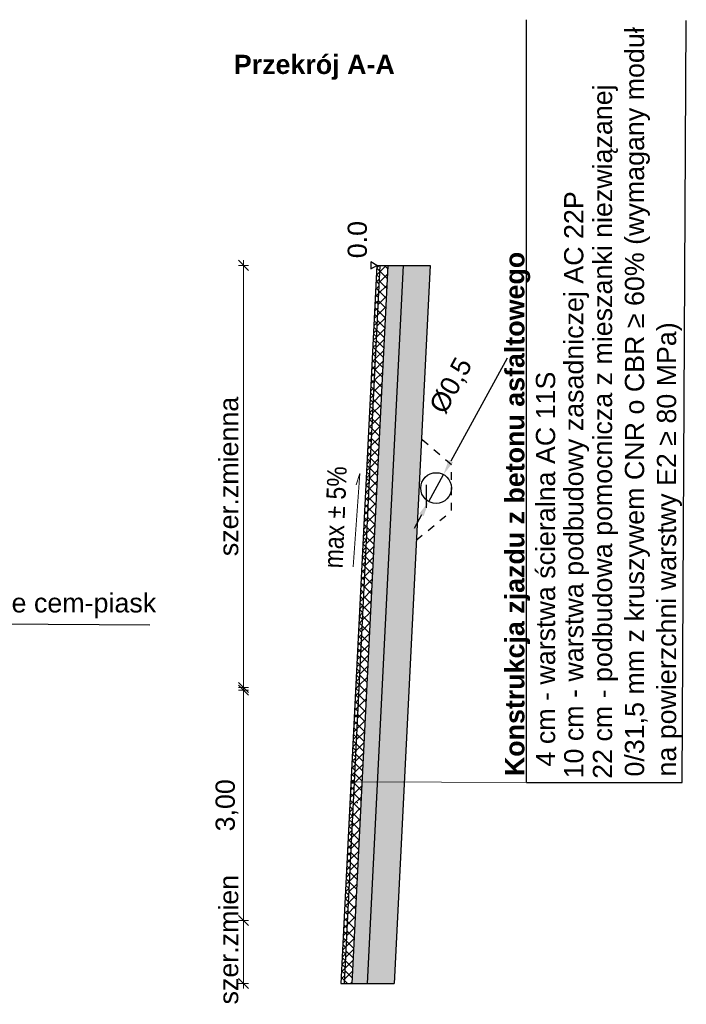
# Model space of a CAD drawing. Header units: metres. Extents: x -854 to 2789, y -128 to 3826.
# Tile 17 of 21: x 406 to 414, y 43 to 56. Entities that reach past the tile are written whole.
import ezdxf
from ezdxf.enums import TextEntityAlignment as Align

# ---------------------------------------------------------------- set-up
doc = ezdxf.new("R2010")
doc.units = ezdxf.units.M
doc.linetypes.add('CIĄGŁA', pattern=[0])
doc.linetypes.add('DASHED', pattern=[0.75, 0.5, -0.25])
for name, color, linetype, lineweight in [('A opisy', 7, 'CIĄGŁA', 13), ('ACODR', 7, 'Continuous', 18), ('D_3_KRESKOWANIE', 7, 'Continuous', 0), ('D_3_WYMIAROWANIE', 7, 'Continuous', 0), ('HATCHE', 7, 'Continuous', 13), ('KRAWĘŻNIK', 7, 'Continuous', 30), ('opis warstw', 7, 'Continuous', 0), ('T.M.wymiary', 7, 'Continuous', 0)]:
    doc.layers.add(name, color=color, linetype=linetype, lineweight=lineweight)
doc.layers.add('OPISY_I_WYMIARY', color=7, linetype='Continuous')
doc.styles.add('opisy', font='arial.ttf', dxfattribs={"height": 0.175})
doc.styles.add('Style-Arial', font='arial.ttf')
doc.styles.add('wym 1do50', font='arial.ttf', dxfattribs={"height": 0.175})
doc.styles.add('WYMIARY', font='geniso.shx', dxfattribs={"width": 0.8})
doc.dimstyles.new('Podstawowy_0_5', dxfattribs={"dimtxt": 0.1, "dimasz": 0.05, "dimexe": 0.1, "dimexo": 0.25, "dimgap": 0.1, "dimtad": 1, "dimzin": 0, "dimdsep": 46, "dimtxsty": 'WYMIARY', "dimblk": 'ARCHTICK', "dimcen": 0.09, "dimclrt": 2, "dimadec": 0, "dimazin": 0, "dimtfac": 1, "dimtofl": 0, "dimtmove": 0, "dimatfit": 3, "dimldrblk": 'ARCHTICK', "dimfxl": 0.7, "dimfxlon": 1, "dimtolj": 1, "dimtzin": 0, "dimarcsym": 0})
doc.dimstyles.new('wym_500', dxfattribs={"dimtxt": 1.5, "dimasz": 1.5, "dimexe": 0.5, "dimexo": 1, "dimgap": 0.5, "dimtad": 1, "dimrnd": 0.01, "dimzin": 1, "dimtxsty": 'Style-Arial', "dimblk": 'OBLIQUE', "dimcen": 1.5, "dimadec": 0, "dimazin": 0, "dimtfac": 1, "dimtmove": 1, "dimatfit": 3, "dimfxl": 1, "dimarcsym": 0})
doc.dimstyles.new('Wymiar_1 50', dxfattribs={"dimtxt": 0.175, "dimasz": 0.013125, "dimexe": 0.0175, "dimexo": 2.275, "dimgap": 0.065625, "dimtad": 1, "dimzin": 0, "dimtxsty": 'wym 1do50', "dimblk": 'znacznik wymiaru', "dimcen": 0.3, "dimse1": 1, "dimse2": 1, "dimadec": 0, "dimazin": 0, "dimtfac": 1, "dimtmove": 1, "dimatfit": 2, "dimfxl": 1, "dimtzin": 0, "dimlwd": -1, "dimlwe": 0, "dimarcsym": 0})
pattern_1 = [(135, (0, 0), (-0.06735192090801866, -0.06735192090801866), []), (225, (0, 0), (0.06735192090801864, -0.06735192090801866), [])]

# ---------------------------------------------------------------- blocks, each defined once
blk = doc.blocks.new('znacznik wymiaru')
at = {"color": 7}
for p, q in [((-5, -5), (5, 5)), ((-5, 0), (0, 0)), ((0, 5), (0, -5)), ((5, 0), (0, 0))]:
    blk.add_line(p, q, dxfattribs=at)
blk = doc.blocks.new('*D145')
at = {"layer": 'D_3_WYMIAROWANIE', "color": 0, "linetype": 'Continuous', "transparency": 16777216}
blk.add_line((408.5316193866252, 52.33085841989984), (408.5316193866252, 46.85710841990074), dxfattribs=at)
at = {"layer": 'Defpoints', "color": 0, "linetype": 'Continuous', "transparency": 16777216}
for p in [(405.401248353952, 52.34398341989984), (405.401248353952, 46.84398341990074), (408.5316193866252, 46.84398341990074)]:
    blk.add_point(p, dxfattribs=at)
at = {"layer": 'D_3_WYMIAROWANIE', "color": 0, "linetype": 'Continuous', "transparency": 16777216, "xscale": 0.013125, "yscale": 0.013125, "zscale": 0.013125}
for p, rotation in [((408.5316193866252, 52.34398341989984), 90), ((408.5316193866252, 46.84398341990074), 270)]:
    blk.add_blockref('znacznik wymiaru', p, dxfattribs=dict(at, rotation=rotation))
at = {"layer": 'D_3_WYMIAROWANIE', "color": 0, "linetype": 'Continuous', "transparency": 16777216, "insert": (408.3389481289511, 49.59398341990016), "char_height": 0.175, "attachment_point": 5, "rotation": 90, "style": 'wym 1do50'}
blk.add_mtext('{\\H1.42857x;szer.zmienna}', dxfattribs=at)
blk = doc.blocks.new('*D159')
at = {"layer": 'Defpoints', "color": 0, "transparency": 16777216}
for p in [(411.1335096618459, 49.61911529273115), (410.9417379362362, 49.26808309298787)]:
    blk.add_point(p, dxfattribs=at)
at = {"layer": 'T.M.wymiary', "color": 0, "lineweight": -2, "transparency": 16777216}
for p, q in [((411.9624547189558, 51.13647352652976), (411.2293955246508, 49.79463139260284)), ((410.9417379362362, 49.26808309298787), (411.1335096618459, 49.61911529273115)), ((410.8458520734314, 49.09256699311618), (410.7499662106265, 48.91705089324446))]:
    blk.add_line(p, q, dxfattribs=at)
at = {"layer": 'T.M.wymiary', "color": 0, "transparency": 16777216}
for points in [[(411.2001428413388, 49.81061236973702), (411.2586482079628, 49.77865041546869), (411.1335096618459, 49.61911529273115)], [(410.8165993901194, 49.10854797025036), (410.8751047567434, 49.07658601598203), (410.9417379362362, 49.26808309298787)]]:
    blk.add_solid(points, dxfattribs=at)
at = {"layer": 'T.M.wymiary', "color": 0, "transparency": 16777216, "insert": (411.2451555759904, 50.77113035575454), "char_height": 0.25, "attachment_point": 5, "rotation": 61.35186375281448, "style": 'Style-Arial'}
blk.add_mtext('%%C0,5', dxfattribs=at)
blk = doc.blocks.new('_Dot')
at = {"color": 0, "linetype": 'ByBlock', "lineweight": -2}
blk.add_line((-0.5, 0), (-1, 0), dxfattribs=at)
at = {"color": 0, "linetype": 'ByBlock', "const_width": 0.5}
blk.add_lwpolyline([(-0.25, 0, 1), (0.25, 0, 1)], format="xyb", close=True, dxfattribs=at)
blk = doc.blocks.new('_ARCHTICK')
at = {"color": 0, "linetype": 'ByBlock', "const_width": 0.15}
blk.add_lwpolyline([(-0.5, -0.5), (0.5, 0.5)], dxfattribs=at)
blk = doc.blocks.new('*D152')
at = {"layer": 'D_3_WYMIAROWANIE', "color": 0, "linetype": 'Continuous', "transparency": 16777216}
blk.add_line((408.5316193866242, 46.79804591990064), (408.5316193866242, 43.82429591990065), dxfattribs=at)
at = {"layer": 'Defpoints', "color": 0, "linetype": 'Continuous', "transparency": 16777216}
for p in [(408.5316193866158, 46.81117091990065), (408.5316193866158, 43.81117091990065), (408.5316193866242, 43.81117091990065)]:
    blk.add_point(p, dxfattribs=at)
at = {"layer": 'D_3_WYMIAROWANIE', "color": 0, "linetype": 'Continuous', "transparency": 16777216, "xscale": 0.013125, "yscale": 0.013125, "zscale": 0.013125}
for p, rotation in [((408.5316193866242, 46.81117091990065), 90), ((408.5316193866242, 43.81117091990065), 270)]:
    blk.add_blockref('znacznik wymiaru', p, dxfattribs=dict(at, rotation=rotation))
at = {"layer": 'D_3_WYMIAROWANIE', "color": 0, "linetype": 'Continuous', "transparency": 16777216, "insert": (408.3157557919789, 45.31117091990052), "char_height": 0.175, "attachment_point": 5, "rotation": 90, "style": 'wym 1do50'}
blk.add_mtext('{\\H1.42857x;3,00}', dxfattribs=at)
blk = doc.blocks.new('*D153')
at = {"layer": 'D_3_WYMIAROWANIE', "color": 0, "linetype": 'Continuous', "transparency": 16777216}
blk.add_line((408.5316193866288, 43.79804591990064), (408.5316193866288, 43.00435711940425), dxfattribs=at)
at = {"layer": 'Defpoints', "color": 0, "linetype": 'Continuous', "transparency": 16777216}
for p in [(408.5316193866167, 43.81117091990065), (405.401248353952, 42.99123211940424), (408.5316193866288, 42.99123211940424)]:
    blk.add_point(p, dxfattribs=at)
at = {"layer": 'D_3_WYMIAROWANIE', "color": 0, "linetype": 'Continuous', "transparency": 16777216, "xscale": 0.013125, "yscale": 0.013125, "zscale": 0.013125}
for p, rotation in [((408.5316193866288, 43.81117091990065), 90), ((408.5316193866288, 42.99123211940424), 270)]:
    blk.add_blockref('znacznik wymiaru', p, dxfattribs=dict(at, rotation=rotation))
at = {"layer": 'D_3_WYMIAROWANIE', "color": 0, "linetype": 'Continuous', "transparency": 16777216, "insert": (408.3389481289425, 43.56117091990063), "char_height": 0.175, "attachment_point": 5, "rotation": 90, "style": 'wym 1do50'}
blk.add_mtext('{\\H1.42857x;szer.zmien}', dxfattribs=at)

msp = doc.modelspace()

# ---------------------------------------------------------------- hatches: boundary and pattern name
at = {"lineweight": 13}
h = msp.add_hatch(dxfattribs=at)
h.set_pattern_fill('ANSI37', color=253, scale=0.02, angle=90, style=0)
h.set_pattern_definition([(135, (0, 0), (-0.04490128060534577, -0.04490128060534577), []), (225, (0, 0), (0.04490128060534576, -0.04490128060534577), [])])
h.paths.add_polyline_path([(410.3073431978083, 52.34398341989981), (410.2672932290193, 52.34398341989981), (409.7996556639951, 42.99123211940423), (409.839705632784, 42.99123211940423)])
h = msp.add_hatch(dxfattribs=at)
h.set_pattern_fill('ANSI37', color=253, scale=0.03, angle=90, style=0)
h.set_pattern_definition(pattern_1)
h.paths.add_polyline_path([(410.0710729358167, 45.61607974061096), (410.0023287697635, 45.61638570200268), (409.9709619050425, 45.61635756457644), (409.839705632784, 42.99123211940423), (409.9398305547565, 42.99123211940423)], flags=17)
h.paths.add_polyline_path([(410.4074681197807, 52.34398341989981), (410.3073431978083, 52.34398341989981), (409.839705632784, 42.99123211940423), (409.9398305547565, 42.99123211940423), (410.0710729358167, 45.61607974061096)])
h = msp.add_hatch(dxfattribs=at)
h.set_pattern_fill('ANSI37', color=253, scale=0.03, angle=90, style=0)
h.set_pattern_definition(pattern_1)
h.paths.add_polyline_path([(410.0710729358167, 45.61607974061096), (410.0023287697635, 45.61638570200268), (409.9709619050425, 45.61635756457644), (409.839705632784, 42.99123211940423), (409.9398305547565, 42.99123211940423)])
at = {"layer": 'D_3_KRESKOWANIE', "linetype": 'Continuous'}
h = msp.add_hatch(dxfattribs=at)
h.set_pattern_fill('DASH', color=8, scale=0.02, angle=45, style=0)
h.set_pattern_definition([(45, (0, 0), (0, 0.08980256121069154), [0.0635, -0.0635])])
h.paths.add_polyline_path([(410.9581551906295, 52.34398341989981), (410.6077179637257, 52.34398341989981), (410.2712782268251, 45.61518868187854), (410.6216374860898, 45.6136293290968)])
h.paths.add_polyline_path([(410.6216374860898, 45.6136293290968), (410.2712782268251, 45.61518868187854), (410.1400803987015, 42.99123211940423), (410.4905176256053, 42.99123211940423)])
at = {"layer": 'HATCHE', "linetype": 'Continuous'}
h = msp.add_hatch(dxfattribs=at)
h.set_pattern_fill('GRAVEL', color=252, scale=0.01, angle=90, style=0)
h.set_pattern_definition([(318.0127875, (-0.254, 0.18288), (2.285999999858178, -2.032000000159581), [0.034172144, -3.3830483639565]), (274.969741, (-0.2286, 0.16002), (-0.2540000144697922, 3.04799999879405), [0.058640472, -5.8054048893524]), (222.5104471, (-0.22352, 0.1016), (2.793999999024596, 2.540000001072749), [0.041348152, -4.093472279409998]), (357.2736889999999, (-0.16002, 0.00254000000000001), (-5.079999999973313, 0.2540000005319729), [0.053400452, -5.2866437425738]), (22.83365418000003, (-0.10668, 6.532266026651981e-18), (-3.047999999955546, -1.270000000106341), [0.05236337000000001, -5.1839807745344]), (87.27368899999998, (-0.05842000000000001, 0.02032), (-0.2540000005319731, -5.079999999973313), [0.05340045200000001, -5.2866437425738]), (127.69424047, (-0.05587999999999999, 0.07366), (2.540000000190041, -3.30199999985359), [0.07061936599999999, -6.991311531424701]), (162.25532837, (-0.09906, 0.12954), (-5.587999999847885, 1.778000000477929), [0.066671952, -6.6005256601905]), (211.42956562, (-0.16256, 0.14986), (-3.301999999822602, -2.032000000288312), [0.0535813, -5.304554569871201]), (265.2363582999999, (-0.20828, 0.12192), (0.2540000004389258, 2.793999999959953), [0.061171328, -2.997393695]), (312.3974378, (-0.21336, 0.06096000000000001), (2.794000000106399, -3.047999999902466), [0.07910779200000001, -7.8316772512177]), (228.81407483, (-0.15748, 0.254), (-1.524000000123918, -1.777999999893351), [0.027000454, -2.6730565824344]), (261.4692344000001, (-0.17526, 0.23368), (0.5079999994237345, 3.302000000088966), [0.051368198, -5.085463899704]), (315, (-0.18288, 0.18288), (0.2540000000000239, -5.108015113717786e-17), [0.035920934, -0.3232893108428]), (293.19859051, (-0.21336, 0.1651), (-0.5079999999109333, 1.270000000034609), [0.019344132, -1.9150622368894]), (21.80140949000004, (-0.20574, 0.14732), (-0.7619999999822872, -0.2540000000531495), [0.027356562, -1.340475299]), (120.96375653, (-0.18034, 0.15748), (-0.5079999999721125, 0.7620000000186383), [0.044431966, -1.436629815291]), (251.56505118, (-0.2032, 0.19558), (0.2539999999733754, 0.5080000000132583), [0.032128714, -0.7710898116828]), (106.389540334, (-0.20574, 1.259794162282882e-17), (-0.7620000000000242, 2.540000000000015), [0.0450088, -4.4558826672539]), (160.34617594, (-0.21844, 0.04318000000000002), (2.793999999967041, -1.016000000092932), [0.037759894, -3.73822156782]), (23.19859050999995, (-0.254, 0.19558), (-1.270000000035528, -0.5079999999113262), [0.03868800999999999, -1.8957183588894]), (73.61045967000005, (-0.21844, 0.21082), (-0.7619999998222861, -2.540000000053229), [0.0450088, -4.455882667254]), (69.44395478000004, (-0.04826, 2.955072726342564e-18), (-0.5080000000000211, -1.269999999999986), [0.04340351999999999, -2.1267734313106]), (24.77514060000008, (-0.03302, 0.04064), (-2.793999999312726, -1.270000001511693), [0.036367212, -3.600359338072]), (156.80140949, (1.213135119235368e-17, 0.19812), (-1.27000000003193, 0.5079999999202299), [0.03868801, -1.8957183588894]), (107.35402464, (-0.03555999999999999, 0.21336), (1.016000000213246, -3.301999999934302), [0.04257827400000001, -4.21523759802]), (159.44395478, (4.510374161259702e-18, 0.07366), (1.269999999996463, -0.5080000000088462), [0.02170176, -2.148475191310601]), (191.309932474, (1.11981703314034e-17, 0.18288), (-1.016000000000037, -0.2540000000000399), [0.01295146, -1.2821994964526]), (255.963756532, (-0.01269999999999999, 0.18034), (0.2539999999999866, 0.7619999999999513), [0.05236337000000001, -0.9949054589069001]), (276.00900596, (-0.0254, 0.12954), (-0.2540000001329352, 2.539999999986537), [0.0485267, -4.8041364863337]), (33.69006753, (-0.15748, 0.15748), (-0.5079999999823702, -0.2540000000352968), [0.036632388, -0.879177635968]), (83.15722659, (-0.127, 0.1778), (0.5079999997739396, 4.318000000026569), [0.06395567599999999, -6.331600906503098]), (150.9453959, (-0.11938, 0.2413), (1.777999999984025, -1.016000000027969), [0.026150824, -2.588939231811]), (180, (-0.14224, 0.254), (-0.254, -0.254), [0.01524, -0.23876]), (210.25643716, (-0.03301999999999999, 0.12446), (1.77800000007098, 1.015999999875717), [0.035286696, -3.49339407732]), (138.0127875, (-0.0635, 0.10668), (-2.285999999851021, 2.032000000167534), [0.06834428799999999, -3.348876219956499]), (90, (-0.1143, 0.1524), (-0.254, 0.254), [0.06604, -0.18796]), (55.30484649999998, (-0.1143, 0.21844), (1.777999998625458, 2.540000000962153), [0.040160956, -3.975931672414]), (344.0546040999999, (-0.09144, 0.25146), (1.016000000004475, -0.2539999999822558), [0.03698290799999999, -1.8121650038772]), (297.64597536, (-0.05587999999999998, 0.2413), (2.539999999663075, -4.826000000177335), [0.06021451, -5.9612464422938]), (265.42607874, (-0.02793999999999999, 0.18796), (-0.253999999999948, -3.301999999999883), [0.063702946, -6.306584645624])])
h.paths.add_polyline_path([(410.6077179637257, 52.34398341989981), (410.4074681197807, 52.34398341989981), (410.0710729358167, 45.61607974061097), (410.2712782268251, 45.61518868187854)])
h.paths.add_polyline_path([(410.2712782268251, 45.61518868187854), (410.0710729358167, 45.61607974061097), (409.9398305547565, 42.99123211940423), (410.1400803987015, 42.99123211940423)])

# ---------------------------------------------------------------- linework, layer by layer
for p, q in [((414.2415879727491, 45.60653475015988), (414.2935855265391, 55.53292562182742)), ((412.215665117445, 45.60653475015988), (414.2415879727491, 45.60653475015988))]:
    msp.add_line(p, q)
at = {"flags": 128}
for points in [[(412.215665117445, 45.60653475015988), (412.215665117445, 55.54381042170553)], [(410.2672932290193, 52.34398341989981), (409.7996556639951, 42.99123211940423)], [(410.3072433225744, 52.34198591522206), (409.8396057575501, 42.98923461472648)], [(410.4071185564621, 52.33699215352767), (409.9398305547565, 42.99123211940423)], [(410.6077179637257, 52.34398341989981), (410.1400803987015, 42.99123211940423)], [(410.9581551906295, 52.34398341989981), (410.4905176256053, 42.99123211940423)], [(410.2672932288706, 52.14398341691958), (410.2572932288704, 52.14398341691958)], [(410.9092383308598, 49.48413467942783), (410.9092383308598, 49.18413467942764)], [(410.0173105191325, 45.34398342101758), (410.0072932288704, 45.34398342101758)]]:
    msp.add_lwpolyline(points, dxfattribs=at)
at = {"linetype": 'DASHED', "ltscale": 0.05, "flags": 128}
for points in [[(411.2376237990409, 49.74359919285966), (410.8449869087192, 50.08061778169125)], [(410.7791944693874, 48.76476899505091), (411.2376237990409, 49.14359919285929), (411.2376237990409, 49.74359919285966)]]:
    msp.add_lwpolyline(points, dxfattribs=at)
msp.add_circle((411.0376237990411, 49.44359919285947), 0.2)
at = {"layer": 'A opisy'}
msp.add_line((410.0023287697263, 45.61638570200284), (412.215665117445, 45.60653475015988), dxfattribs=at)
at = {"layer": 'D_3_WYMIAROWANIE', "linetype": 'Continuous', "flags": 128}
msp.add_lwpolyline([(409.9578747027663, 48.41906145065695), (410.0443816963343, 49.63332139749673), (409.9957922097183, 49.4835850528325)], dxfattribs=at)
at = {"layer": 'D_3_WYMIAROWANIE', "flags": 128}
msp.add_lwpolyline([(409.7996556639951, 42.99123211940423), (410.4905176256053, 42.99123211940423)], dxfattribs=at)
at = {"layer": 'KRAWĘŻNIK', "linetype": 'Continuous'}
for p, q in [((410.2672932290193, 52.34398341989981), (410.9581551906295, 52.34398341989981)), ((409.7996556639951, 42.99123211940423), (410.4905176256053, 42.99123211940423))]:
    msp.add_line(p, q, dxfattribs=at)
at = {"layer": 'OPISY_I_WYMIARY'}
msp.add_lwpolyline([(410.1881330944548, 52.38968654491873), (410.1881330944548, 52.2982802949), (410.2672932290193, 52.34398341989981)], close=True, dxfattribs=at)

# ---------------------------------------------------------------- block references
at = {"layer": 'A opisy', "xscale": 0.05, "yscale": 0.05, "zscale": 0.05, "rotation": 180.0513967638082}
msp.add_blockref('_Dot', (409.9523287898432, 45.61634084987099), dxfattribs=at)

# ---------------------------------------------------------------- texts
at = {"layer": 'ACODR', "insert": (410.4998361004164, 55.08644329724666), "char_height": 0.25, "attachment_point": 3, "style": 'Style-Arial'}
msp.add_mtext_dynamic_manual_height_columns('{\\fArial|b1|i0|c238|p39;Przekrój A-A}', width=158.6028372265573, gutter_width=15, heights=[0], dxfattribs=at)
at = {"layer": 'D_3_WYMIAROWANIE', "linetype": 'Continuous', "style": 'opisy', "width": 0.8571428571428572}
msp.add_text('max %%P 5%%%', height=0.25, rotation=87.61680880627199, dxfattribs=at).set_placement((409.922999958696, 49.05492222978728), align=Align.BOTTOM_CENTER)
at = {"layer": 'opis warstw', "linetype": 'Continuous', "lineweight": 0, "style": 'opisy'}
msp.add_text('0.0', height=0.25, rotation=90, dxfattribs=at).set_placement((410.2116862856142, 52.67904825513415), align=Align.BOTTOM_CENTER)
at = {"layer": 'opis warstw', "linetype": 'Continuous', "lineweight": 0, "char_height": 0.25, "attachment_point": 1, "rotation": 90, "style": 'opisy'}
for s, width, insert in [('\\pi-0.02965,l2.8;{\\fArial|b0|i0|c238|p34;22 cm - podbudowa pomocnicza z mieszanki niezwiązanej 0/31,5 mm z kruszywem CNR o CBR ≥ 60% (wymagany moduł na powierzchni warstwy E2 ≥ 80 MPa)}', 12.64039822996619, (413.0779806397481, 42.8857145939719)), ('\\pxi11.78544;10 cm - warstwa podbudowy zasadniczej AC 22P\\P\\pi0; ', 11.28508057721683, (412.7035605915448, 42.71496759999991)), ('\\pxi5.60036; {\\fArial|b1|i0|c238|p39;Konstrukcja zjazdu z betonu asfaltowego}', 8.90554685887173, (411.9361076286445, 44.19355469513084)), ('\\pi2.94636;4 cm - warstwa ścieralna AC 11S ', 11.28508057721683, (412.3367386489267, 42.87026830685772))]:
    msp.add_mtext_dynamic_manual_height_columns(s, width=width, gutter_width=0.862161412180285, heights=[4.741015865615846], dxfattribs=dict(at, insert=insert))
at = {"layer": 'opis warstw', "linetype": 'Continuous', "lineweight": 0, "insert": (400.9700440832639, 48.07311377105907), "char_height": 0.25, "attachment_point": 1, "style": 'opisy'}
msp.add_mtext_dynamic_manual_height_columns('obrzeże 8x30 cm na podsypce cem-piask \\Pi ławie betonowej z oporem', width=6.82547751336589, gutter_width=4.636677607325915, heights=[1.169907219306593], dxfattribs=at)

# ---------------------------------------------------------------- dimensions: what is measured, and where the dimension line sits
at = {"layer": 'D_3_WYMIAROWANIE', "linetype": 'Continuous'}
for base, p1, p2, angle, text, picture, middle in [((408.5316193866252, 46.84398341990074), (405.4012483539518, 52.34398341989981), (405.4012483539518, 46.84398341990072), 270, '{\\H1.42857x;szer.zmienna}', '*D145', (408.3389481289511, 49.59398341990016)), ((408.5316193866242, 43.81117091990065), (408.5316193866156, 46.81117091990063), (408.5316193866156, 43.81117091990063), 90, '{\\H1.42857x;<>}', '*D152', (408.3157557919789, 45.31117091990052))]:
    dim = msp.add_linear_dim(base=base, p1=p1, p2=p2, angle=angle, text=text, dimstyle='Wymiar_1 50', override={"dimtxt": 0.25}, dxfattribs=at)
    dim.commit()
    dim.dimension.update_dxf_attribs({"geometry": picture, "text_midpoint": middle})
dim = msp.add_linear_dim(base=(408.5316193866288, 42.99123211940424), p1=(408.5316193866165, 43.81117091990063), p2=(405.4012483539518, 42.99123211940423), angle=90, text='{\\H1.42857x;szer.zmien}', dimstyle='Wymiar_1 50', override={"dimtxt": 0.25}, dxfattribs=at)
dim.commit()
dim.dimension.update_dxf_attribs({"geometry": '*D153', "text_midpoint": (408.5316193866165, 43.56117091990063), "dimtype": 160})
at = {"layer": 'T.M.wymiary'}
dim = msp.add_diameter_dim_2p(p1=(410.9417379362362, 49.26808309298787), p2=(411.1335096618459, 49.61911529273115), text='%%C0,5', dimstyle='wym_500', override={"dimtxt": 0.25, "dimasz": 0.2, "dimgap": 0.3, "dimdec": 1, "dimsah": 1}, dxfattribs=at)
dim.commit()
dim.dimension.update_dxf_attribs({"geometry": '*D159', "text_midpoint": (411.2451555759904, 50.77113035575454)})

# ---------------------------------------------------------------- leaders
at = {"layer": 'A opisy'}
msp.add_leader([(399.6255634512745, 46.89116959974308), (400.8948695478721, 47.70227077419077), (407.3095330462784, 47.65970404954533)], dimstyle='Podstawowy_0_5', override={"dimgap": 0.1, "dimtad": 0, "dimldrblk": 'Dot'}, dxfattribs=at)

doc.saveas('drawing.dxf')
